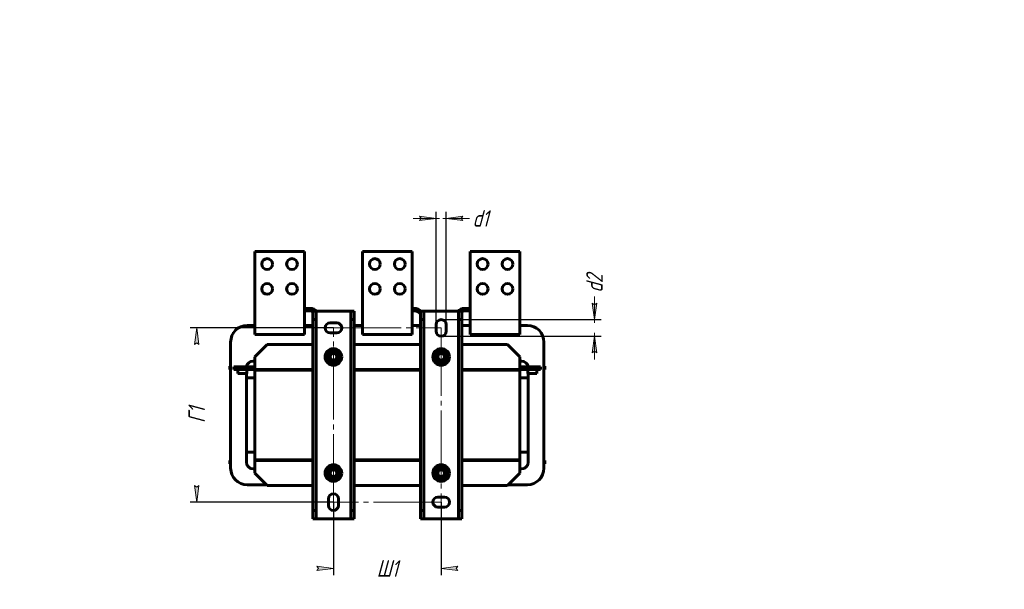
# Model space of a CAD drawing. Header units: millimetres. Extents: x 0 to 297, y 0 to 420.
# Tile 7 of 7: x 0 to 297, y 248 to 420. Entities that reach past the tile are written whole.
import ezdxf

# ---------------------------------------------------------------- set-up
doc = ezdxf.new("R2010")
doc.units = ezdxf.units.MM
for name, pattern in [('K5LT_AXLED', [24.9285717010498, 20.4285717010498, -1.5, 1.5, -1.5]), ('K5LT_BASIC', [0]), ('K5LT_THIN', [0])]:
    doc.linetypes.add(name, pattern=pattern)
doc.layers.add('Системный слой', color=7, linetype='Continuous')
doc.styles.add('KDIMTEXTSTYLE', font='GOST_AU.SHX', dxfattribs={"width": 0.96, "oblique": 15, "height": 5})
doc.dimstyles.new('KDIMSTYLE (0.25)', dxfattribs={"dimtxt": 5, "dimasz": 1, "dimexe": 2, "dimexo": 0, "dimgap": 1, "dimtad": 1, "dimlfac": 4, "dimtxsty": 'KDIMTEXTSTYLE', "dimsah": 1, "dimcen": 0, "dimdle": 1, "dimadec": 0, "dimazin": 0, "dimtfac": 0.667, "dimtmove": 0, "dimatfit": 3, "dimfxl": 1, "dimtvp": 1, "dimtolj": 1, "dimtzin": 0, "dimarcsym": 0})

# ---------------------------------------------------------------- blocks, each defined once
blk = doc.blocks.new('U87')
at = {"layer": 'Системный слой', "color": 150, "linetype": 'K5LT_BASIC', "lineweight": 60, "true_color": 0x0080ff}
for p, q in [((68.63821826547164, 327.8587390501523), (70.88821826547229, 327.8587390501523)), ((85.8882182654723, 327.8587390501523), (88.13821826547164, 327.8587390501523))]:
    blk.add_line(p, q, dxfattribs=at)
blk = doc.blocks.new('U88')
at = {"layer": 'Системный слой', "color": 150, "linetype": 'K5LT_BASIC', "lineweight": 60, "true_color": 0x0080ff}
for p, q in [((101.1382182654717, 327.8587390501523), (103.3882182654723, 327.8587390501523)), ((118.3882182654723, 327.8587390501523), (120.6382182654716, 327.8587390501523))]:
    blk.add_line(p, q, dxfattribs=at)
blk = doc.blocks.new('U89')
at = {"layer": 'Системный слой', "color": 150, "linetype": 'K5LT_BASIC', "lineweight": 60, "true_color": 0x0080ff}
for p, q in [((133.6382182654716, 327.8587390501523), (135.8882182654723, 327.8587390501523)), ((150.8882182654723, 327.8587390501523), (153.1382182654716, 327.8587390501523))]:
    blk.add_line(p, q, dxfattribs=at)
blk = doc.blocks.new('U90')
at = {"layer": 'Системный слой', "color": 150, "linetype": 'K5LT_BASIC', "lineweight": 60, "true_color": 0x0080ff}
for p, q in [((68.45172659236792, 315.6087390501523), (68.45487381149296, 315.6087390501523)), ((153.3215627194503, 315.6087390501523), (153.3247099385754, 315.6087390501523))]:
    blk.add_line(p, q, dxfattribs=at)
blk = doc.blocks.new('U91')
at = {"layer": 'Системный слой', "color": 150, "linetype": 'K5LT_BASIC', "lineweight": 60, "true_color": 0x0080ff}
for p, q in [((85.88821826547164, 287.1087390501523), (88.38821826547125, 287.1087390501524)), ((100.8882182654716, 287.1087390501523), (103.3882182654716, 287.1087390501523)), ((118.3882182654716, 287.1087390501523), (120.8882182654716, 287.1087390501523)), ((133.3882182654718, 287.1087390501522), (135.8882182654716, 287.1087390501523))]:
    blk.add_line(p, q, dxfattribs=at)
blk = doc.blocks.new('U92')
at = {"layer": 'Системный слой', "color": 150, "linetype": 'K5LT_BASIC', "lineweight": 60, "true_color": 0x0080ff}
for p, q in [((88.3882182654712, 279.6087390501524), (74.63821826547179, 279.6087390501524)), ((120.8882182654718, 279.6087390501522), (100.8882182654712, 279.6087390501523)), ((147.1382182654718, 279.6087390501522), (133.3882182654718, 279.6087390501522))]:
    blk.add_line(p, q, dxfattribs=at)
blk = doc.blocks.new('U93')
at = {"layer": 'Системный слой', "color": 150, "linetype": 'K5LT_BASIC', "lineweight": 60, "true_color": 0x0080ff}
for p, q in [((74.63821826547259, 322.1087390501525), (88.3882182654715, 322.1087390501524)), ((100.8882182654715, 322.1087390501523), (120.8882182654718, 322.1087390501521)), ((133.3882182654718, 322.1087390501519), (147.1382182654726, 322.1087390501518))]:
    blk.add_line(p, q, dxfattribs=at)
blk = doc.blocks.new('U94')
at = {"layer": 'Системный слой', "color": 150, "linetype": 'K5LT_BASIC', "lineweight": 60, "true_color": 0x0080ff}
for p, q in [((88.38821826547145, 314.6087390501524), (85.88821826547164, 314.6087390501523)), ((103.3882182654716, 314.6087390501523), (100.8882182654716, 314.6087390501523)), ((120.8882182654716, 314.6087390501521), (118.3882182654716, 314.6087390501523)), ((135.8882182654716, 314.6087390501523), (133.3882182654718, 314.6087390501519))]:
    blk.add_line(p, q, dxfattribs=at)
blk = doc.blocks.new('U95')
at = {"layer": 'Системный слой', "color": 150, "linetype": 'K5LT_BASIC', "lineweight": 60, "true_color": 0x0080ff}
for p, q in [((68.45172659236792, 286.1087390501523), (68.45487381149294, 286.1087390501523)), ((153.3215627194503, 286.1087390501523), (153.3247099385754, 286.1087390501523))]:
    blk.add_line(p, q, dxfattribs=at)
blk = doc.blocks.new('U96')
at = {"layer": 'Системный слой', "color": 150, "linetype": 'K5LT_BASIC', "lineweight": 60, "true_color": 0x0080ff}
for p, q in [((68.38821826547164, 287.1087390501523), (68.39071826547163, 287.1087390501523)), ((153.3857182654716, 287.1087390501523), (153.3882182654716, 287.1087390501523))]:
    blk.add_line(p, q, dxfattribs=at)
blk = doc.blocks.new('U97')
at = {"layer": 'Системный слой', "color": 150, "linetype": 'K5LT_BASIC', "lineweight": 60, "true_color": 0x0080ff}
for p, q in [((70.88821826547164, 287.3587390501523), (88.38821826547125, 287.3587390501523)), ((100.8882182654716, 287.3587390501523), (120.8882182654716, 287.3587390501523)), ((133.3882182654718, 287.3587390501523), (150.8882182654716, 287.3587390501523))]:
    blk.add_line(p, q, dxfattribs=at)
blk = doc.blocks.new('U98')
at = {"layer": 'Системный слой', "color": 150, "linetype": 'K5LT_BASIC', "lineweight": 60, "true_color": 0x0080ff}
for p, q in [((70.88821826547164, 314.3587390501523), (88.38821826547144, 314.3587390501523)), ((100.8882182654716, 314.3587390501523), (120.8882182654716, 314.3587390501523)), ((133.3882182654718, 314.3587390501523), (150.8882182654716, 314.3587390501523))]:
    blk.add_line(p, q, dxfattribs=at)
blk = doc.blocks.new('U99')
at = {"layer": 'Системный слой', "color": 30, "linetype": 'K5LT_AXLED', "lineweight": 18, "true_color": 0xff8000}
for p, q in [((94.63821826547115, 274.6087390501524), (94.63821826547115, 327.1087390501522)), ((94.63821826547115, 327.1087390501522), (127.1382182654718, 327.1087390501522)), ((127.1382182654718, 327.1087390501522), (127.1382182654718, 274.6087390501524)), ((127.1382182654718, 274.6087390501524), (94.63821826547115, 274.6087390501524))]:
    blk.add_line(p, q, dxfattribs=at)
blk = doc.blocks.new('KDIMARROW_01')
at = {"layer": 'Системный слой'}
blk.add_hatch(color=0, dxfattribs=at).paths.add_polyline_path([(-5, -0.6582624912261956), (0, 0), (-5, 0.658262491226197), (-4.5, 5.51091059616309e-16)])
at = {"layer": 'Системный слой', "color": 0, "linetype": 'K5LT_THIN', "lineweight": 18}
for p, q in [((-4.5, 5.51091059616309e-16), (-5, 0.658262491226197)), ((-5, 0.658262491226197), (0, 0)), ((0, 0), (-5, -0.6582624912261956)), ((-5, -0.6582624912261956), (-4.5, 5.51091059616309e-16)), ((0, 0), (-1, 0))]:
    blk.add_line(p, q, dxfattribs=at)
blk = doc.blocks.new('KDIMARROW_02')
at = {"layer": 'Системный слой'}
blk.add_hatch(color=0, dxfattribs=at).paths.add_polyline_path([(4.5, -5.51091059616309e-16), (5, 0.6582624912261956), (0, 0), (5, -0.658262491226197)])
at = {"layer": 'Системный слой', "color": 0, "linetype": 'K5LT_THIN', "lineweight": 18}
for p, q in [((0, 0), (-1, 0)), ((5, 0.6582624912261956), (0, 0)), ((0, 0), (5, -0.658262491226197)), ((0, 0), (7, -8.572527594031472e-16)), ((4.5, -5.51091059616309e-16), (5, 0.6582624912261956)), ((5, -0.658262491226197), (4.5, -5.51091059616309e-16))]:
    blk.add_line(p, q, dxfattribs=at)

msp = doc.modelspace()

# ---------------------------------------------------------------- linework, layer by layer
at = {"layer": 'Системный слой', "color": 150, "linetype": 'K5LT_BASIC', "lineweight": 60, "true_color": 0x0080ff}
for p, q in [((85.88821826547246, 350.1087390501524), (70.88821826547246, 350.1087390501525)), ((70.88821826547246, 350.1087390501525), (70.88821826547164, 328.1087390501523)), ((85.88821826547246, 350.1087390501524), (85.88821826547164, 328.1087390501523)), ((118.3882182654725, 350.1087390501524), (103.3882182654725, 350.1087390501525)), ((103.3882182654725, 350.1087390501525), (103.3882182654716, 328.1087390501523)), ((118.3882182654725, 350.1087390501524), (118.3882182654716, 328.1087390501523)), ((150.8882182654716, 350.1087390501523), (135.8882182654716, 350.1087390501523)), ((135.8882182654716, 350.1087390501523), (135.8882182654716, 328.1087390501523)), ((150.8882182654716, 350.1087390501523), (150.8882182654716, 328.1087390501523)), ((85.88821826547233, 332.9902648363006), (87.62105444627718, 332.9902648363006)), ((118.3882182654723, 332.9902648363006), (119.0288740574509, 332.9902648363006)), ((135.8882182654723, 332.9902714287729), (134.1619078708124, 332.9902714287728)), ((85.88821826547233, 332.2402648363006), (87.62105444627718, 332.2402648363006)), ((88.38821826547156, 332.1087390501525), (89.38821826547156, 332.1087390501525)), ((88.38821826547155, 329.6087390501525), (88.38821826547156, 332.1087390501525)), ((89.38821826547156, 332.1087390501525), (99.88821826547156, 332.1087390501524)), ((89.38821826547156, 332.1087390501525), (89.38821826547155, 329.6087390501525)), ((99.88821826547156, 332.1087390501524), (100.8882182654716, 332.1087390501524)), ((99.88821826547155, 329.6087390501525), (99.88821826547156, 332.1087390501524)), ((100.8882182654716, 332.1087390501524), (100.8882182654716, 329.6087390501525)), ((118.3882182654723, 332.2402648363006), (119.0288740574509, 332.2402648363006)), ((120.8882182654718, 332.1087390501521), (121.8882182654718, 332.1087390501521)), ((120.8882182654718, 329.6087390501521), (120.8882182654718, 332.1087390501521)), ((121.8882182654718, 332.1087390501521), (121.8882182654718, 329.6087390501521)), ((132.3882182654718, 332.1087390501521), (121.8882182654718, 332.1087390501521)), ((132.3882182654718, 332.1087390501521), (133.3882182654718, 332.1087390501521)), ((132.3882182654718, 329.6087390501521), (132.3882182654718, 332.1087390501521)), ((133.3882182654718, 332.1087390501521), (133.3882182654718, 329.6087390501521)), ((135.8882182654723, 332.2402714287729), (134.1619078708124, 332.2402714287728)), ((70.88821826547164, 328.1087390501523), (70.88821826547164, 325.1087390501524)), ((85.88821826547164, 328.1087390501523), (85.88821826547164, 325.1087390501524)), ((88.38821826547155, 329.6087390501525), (88.38821826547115, 272.1087390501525)), ((89.38821826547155, 329.6087390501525), (88.38821826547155, 329.6087390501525)), ((89.38821826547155, 329.6087390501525), (89.38821826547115, 272.1087390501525)), ((95.63821826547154, 328.6087390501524), (93.63821826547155, 328.6087390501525)), ((100.8882182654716, 329.6087390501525), (99.88821826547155, 329.6087390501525)), ((99.88821826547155, 329.6087390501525), (99.88821826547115, 272.1087390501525)), ((100.8882182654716, 329.6087390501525), (100.8882182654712, 272.1087390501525)), ((103.3882182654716, 328.1087390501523), (103.3882182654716, 325.1087390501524)), ((118.3882182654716, 328.1087390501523), (118.3882182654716, 325.1087390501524)), ((121.8882182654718, 329.6087390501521), (120.8882182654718, 329.6087390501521)), ((120.8882182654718, 272.1087390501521), (120.8882182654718, 329.6087390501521)), ((121.8882182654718, 272.1087390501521), (121.8882182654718, 329.6087390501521)), ((125.6382182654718, 328.1087390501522), (125.6382182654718, 326.1087390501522)), ((128.6382182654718, 326.1087390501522), (128.6382182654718, 328.1087390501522)), ((132.3882182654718, 272.1087390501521), (132.3882182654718, 329.6087390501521)), ((133.3882182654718, 329.6087390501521), (132.3882182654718, 329.6087390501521)), ((133.3882182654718, 272.1087390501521), (133.3882182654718, 329.6087390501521)), ((135.8882182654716, 328.1087390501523), (135.8882182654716, 325.1087390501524)), ((150.8882182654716, 328.1087390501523), (150.8882182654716, 325.1087390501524)), ((85.88821826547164, 325.1087390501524), (70.88821826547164, 325.1087390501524)), ((93.63821826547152, 325.6087390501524), (95.63821826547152, 325.6087390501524)), ((118.3882182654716, 325.1087390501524), (103.3882182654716, 325.1087390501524)), ((150.8882182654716, 325.1087390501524), (135.8882182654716, 325.1087390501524)), ((63.63821826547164, 284.8587390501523), (63.63821826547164, 322.8587390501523)), ((74.63821826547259, 322.1087390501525), (70.88821826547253, 318.3587390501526)), ((150.8882182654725, 318.3587390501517), (147.1382182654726, 322.1087390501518)), ((158.1382182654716, 322.8587390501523), (158.1382182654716, 284.8587390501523)), ((70.8882182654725, 315.3587390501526), (70.88821826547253, 318.3587390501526)), ((92.96400685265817, 317.511479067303), (93.01568537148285, 318.4482488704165)), ((93.01568537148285, 318.4482488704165), (93.0673638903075, 319.3850186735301)), ((93.0673638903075, 319.3850186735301), (93.90446959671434, 319.8086486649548)), ((93.90446959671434, 319.8086486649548), (94.74157530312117, 320.2322786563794)), ((94.74157530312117, 320.2322786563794), (95.52700249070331, 319.7191388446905)), ((95.73894334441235, 320.0435418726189), (95.52700249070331, 319.7191388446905)), ((95.52700249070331, 319.7191388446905), (96.31242967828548, 319.2059990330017)), ((96.03380751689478, 319.8087345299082), (95.84117336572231, 319.5138829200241)), ((96.26075115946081, 318.2692292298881), (96.20907264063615, 317.3324594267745)), ((96.31242967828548, 319.2059990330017), (96.26075115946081, 318.2692292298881)), ((125.4640068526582, 317.511479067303), (125.5156853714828, 318.4482488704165)), ((125.5156853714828, 318.4482488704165), (125.5673638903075, 319.3850186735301)), ((125.5673638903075, 319.3850186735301), (126.4044695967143, 319.8086486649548)), ((126.4044695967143, 319.8086486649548), (127.2415753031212, 320.2322786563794)), ((127.2415753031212, 320.2322786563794), (128.0270024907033, 319.7191388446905)), ((128.2389433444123, 320.0435418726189), (128.0270024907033, 319.7191388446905)), ((128.0270024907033, 319.7191388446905), (128.8124296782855, 319.2059990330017)), ((128.5338075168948, 319.8087345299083), (128.3411733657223, 319.5138829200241)), ((128.7607511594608, 318.2692292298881), (128.7090726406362, 317.3324594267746)), ((128.8124296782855, 319.2059990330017), (128.7607511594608, 318.2692292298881)), ((150.8882182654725, 315.3587390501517), (150.8882182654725, 318.3587390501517)), ((63.38821826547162, 315.6087390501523), (63.63821826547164, 315.6087390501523)), ((63.38821826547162, 314.6087390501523), (63.38821826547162, 315.6087390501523)), ((64.63821826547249, 314.6087390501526), (64.63821826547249, 315.3587390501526)), ((64.63821826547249, 315.3587390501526), (65.3882182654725, 315.3587390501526)), ((65.3882182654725, 315.3587390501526), (70.8882182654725, 315.3587390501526)), ((70.38821826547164, 317.1087390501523), (70.8882182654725, 317.1087390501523)), ((70.39071826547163, 317.1062390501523), (70.8882182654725, 317.1062390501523)), ((70.88821826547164, 314.6087390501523), (70.8882182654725, 315.3587390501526)), ((93.74943404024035, 316.998339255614), (92.96400685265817, 317.511479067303)), ((94.53486122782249, 316.4851994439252), (93.74943404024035, 316.998339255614)), ((95.37196693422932, 316.9088294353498), (94.53486122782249, 316.4851994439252)), ((96.20907264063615, 317.3324594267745), (95.37196693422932, 316.9088294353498)), ((126.2494340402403, 316.9983392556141), (125.4640068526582, 317.511479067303)), ((127.0348612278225, 316.4851994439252), (126.2494340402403, 316.9983392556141)), ((127.8719669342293, 316.9088294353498), (127.0348612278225, 316.4851994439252)), ((128.7090726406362, 317.3324594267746), (127.8719669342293, 316.9088294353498)), ((150.8882182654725, 317.1087390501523), (151.3882182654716, 317.1087390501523)), ((150.8882182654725, 317.1062390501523), (151.3857182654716, 317.1062390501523)), ((150.8882182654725, 315.3587390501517), (150.8882182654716, 314.6087390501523)), ((150.8882182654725, 315.3587390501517), (156.3882182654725, 315.3587390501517)), ((156.3882182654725, 315.3587390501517), (157.1382182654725, 315.3587390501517)), ((157.1382182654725, 314.6087390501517), (157.1382182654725, 315.3587390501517)), ((158.1382182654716, 315.6087390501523), (158.3882182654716, 315.6087390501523)), ((158.3882182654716, 315.6087390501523), (158.3882182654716, 314.6087390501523)), ((63.63821826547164, 314.6087390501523), (63.38821826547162, 314.6087390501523)), ((64.63821826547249, 314.6087390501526), (65.3882182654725, 314.6087390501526)), ((65.3882182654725, 314.6087390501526), (70.88821826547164, 314.6087390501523)), ((65.76321826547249, 313.3587390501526), (65.7632182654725, 314.6087390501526)), ((68.51321826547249, 313.3587390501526), (65.76321826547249, 313.3587390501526)), ((68.38821826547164, 286.6087390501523), (68.38821826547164, 313.3587390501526)), ((68.39071826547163, 312.1062390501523), (68.39071826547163, 313.3587390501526)), ((70.88821826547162, 312.1062390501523), (68.39071826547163, 312.1062390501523)), ((68.51321826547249, 313.3587390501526), (68.5132182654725, 314.6087390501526)), ((70.88821826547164, 314.6087390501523), (85.88821826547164, 314.6087390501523)), ((70.88821826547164, 314.6087390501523), (70.88821826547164, 314.3587390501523)), ((70.88821826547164, 314.3587390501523), (85.88821826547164, 314.3587390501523)), ((70.88821826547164, 314.3587390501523), (70.88821826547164, 287.3587390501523)), ((85.88821826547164, 314.6087390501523), (85.88821826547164, 314.3587390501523)), ((88.38571826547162, 314.6087390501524), (88.38571826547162, 314.3587390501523)), ((100.8907182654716, 314.3587390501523), (100.8907182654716, 314.6087390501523)), ((103.3882182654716, 314.6087390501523), (118.3882182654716, 314.6087390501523)), ((103.3882182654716, 314.6087390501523), (103.3882182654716, 314.3587390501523)), ((103.3882182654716, 314.3587390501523), (118.3882182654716, 314.3587390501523)), ((118.3882182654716, 314.6087390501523), (118.3882182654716, 314.3587390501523)), ((120.8857182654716, 314.6087390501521), (120.8857182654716, 314.3587390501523)), ((133.3907182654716, 314.3587390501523), (133.3907182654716, 314.6087390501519)), ((135.8882182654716, 314.6087390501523), (150.8882182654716, 314.6087390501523)), ((135.8882182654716, 314.6087390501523), (135.8882182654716, 314.3587390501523)), ((135.8882182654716, 314.3587390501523), (150.8882182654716, 314.3587390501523)), ((150.8882182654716, 314.6087390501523), (156.3882182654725, 314.6087390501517)), ((150.8882182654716, 314.6087390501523), (150.8882182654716, 314.3587390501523)), ((150.8882182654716, 314.3587390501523), (150.8882182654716, 287.3587390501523)), ((153.3857182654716, 312.1062390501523), (150.8882182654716, 312.1062390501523)), ((153.2632182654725, 313.3587390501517), (153.2632182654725, 314.6087390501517)), ((156.0132182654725, 313.3587390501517), (153.2632182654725, 313.3587390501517)), ((153.3857182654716, 313.3587390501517), (153.3857182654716, 312.1062390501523)), ((153.3882182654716, 313.3587390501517), (153.3882182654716, 286.6087390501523)), ((156.0132182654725, 313.3587390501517), (156.0132182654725, 314.6087390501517)), ((156.3882182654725, 314.6087390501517), (157.1382182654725, 314.6087390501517)), ((158.3882182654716, 314.6087390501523), (158.1382182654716, 314.6087390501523)), ((68.39071826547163, 286.6112390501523), (68.39071826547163, 289.6112390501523)), ((68.39071826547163, 289.6112390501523), (70.88821826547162, 289.6112390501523)), ((150.8882182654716, 289.6112390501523), (153.3857182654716, 289.6112390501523)), ((153.3857182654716, 289.6112390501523), (153.3857182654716, 286.6112390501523)), ((63.38821826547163, 287.1087390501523), (63.63821826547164, 287.1087390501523)), ((63.38821826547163, 286.1087390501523), (63.38821826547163, 287.1087390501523)), ((63.63821826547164, 286.1087390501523), (63.38821826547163, 286.1087390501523)), ((70.88821826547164, 287.3587390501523), (85.88821826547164, 287.3587390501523)), ((70.88821826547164, 287.3587390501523), (70.8882182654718, 287.1087390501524)), ((70.8882182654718, 286.3587390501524), (70.8882182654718, 287.1087390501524)), ((70.8882182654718, 287.1087390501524), (85.88821826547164, 287.1087390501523)), ((70.8882182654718, 286.3587390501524), (70.8882182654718, 283.3587390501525)), ((85.88821826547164, 287.3587390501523), (85.88821826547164, 287.1087390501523)), ((88.38571826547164, 287.3587390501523), (88.38571826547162, 287.1087390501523)), ((93.90446959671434, 284.8086486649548), (94.74157530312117, 285.2322786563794)), ((94.74157530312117, 285.2322786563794), (95.52700249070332, 284.7191388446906)), ((100.8907182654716, 287.1087390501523), (100.8907182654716, 287.3587390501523)), ((103.3882182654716, 287.3587390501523), (118.3882182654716, 287.3587390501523)), ((103.3882182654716, 287.3587390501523), (103.3882182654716, 287.1087390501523)), ((103.3882182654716, 287.1087390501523), (118.3882182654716, 287.1087390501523)), ((118.3882182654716, 287.3587390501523), (118.3882182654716, 287.1087390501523)), ((120.8857182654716, 287.3587390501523), (120.8857182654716, 287.1087390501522)), ((126.4044695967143, 284.8086486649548), (127.2415753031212, 285.2322786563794)), ((127.2415753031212, 285.2322786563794), (128.0270024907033, 284.7191388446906)), ((133.3907182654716, 287.1087390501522), (133.3907182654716, 287.3587390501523)), ((135.8882182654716, 287.3587390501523), (150.8882182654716, 287.3587390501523)), ((135.8882182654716, 287.3587390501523), (135.8882182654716, 287.1087390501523)), ((135.8882182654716, 287.1087390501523), (150.8882182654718, 287.1087390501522)), ((150.8882182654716, 287.3587390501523), (150.8882182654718, 287.1087390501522)), ((150.8882182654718, 287.1087390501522), (150.8882182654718, 286.3587390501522)), ((150.8882182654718, 286.3587390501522), (150.8882182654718, 283.3587390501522)), ((158.1382182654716, 287.1087390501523), (158.3882182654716, 287.1087390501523)), ((158.3882182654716, 286.1087390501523), (158.1382182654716, 286.1087390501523)), ((158.3882182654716, 287.1087390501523), (158.3882182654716, 286.1087390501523)), ((70.8882182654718, 284.6087390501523), (70.38821826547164, 284.6087390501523)), ((70.8882182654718, 284.6112390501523), (70.39071826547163, 284.6112390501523)), ((70.8882182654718, 283.3587390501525), (74.63821826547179, 279.6087390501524)), ((92.96400685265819, 282.511479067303), (93.01568537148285, 283.4482488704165)), ((93.74943404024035, 281.9983392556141), (92.96400685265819, 282.511479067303)), ((93.01568537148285, 283.4482488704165), (93.0673638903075, 284.3850186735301)), ((93.0673638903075, 284.3850186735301), (93.90446959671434, 284.8086486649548)), ((96.20907264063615, 282.3324594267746), (95.37196693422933, 281.9088294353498)), ((95.73894334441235, 285.0435418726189), (95.52700249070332, 284.7191388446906)), ((95.52700249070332, 284.7191388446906), (96.31242967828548, 284.2059990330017)), ((96.0338075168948, 284.8087345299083), (95.84117336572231, 284.5138829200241)), ((96.26075115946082, 283.2692292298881), (96.20907264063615, 282.3324594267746)), ((96.31242967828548, 284.2059990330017), (96.26075115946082, 283.2692292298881)), ((125.4640068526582, 282.511479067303), (125.5156853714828, 283.4482488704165)), ((126.2494340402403, 281.9983392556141), (125.4640068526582, 282.511479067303)), ((125.5156853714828, 283.4482488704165), (125.5673638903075, 284.3850186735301)), ((125.5673638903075, 284.3850186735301), (126.4044695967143, 284.8086486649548)), ((128.7090726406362, 282.3324594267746), (127.8719669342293, 281.9088294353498)), ((128.2389433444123, 285.0435418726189), (128.0270024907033, 284.7191388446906)), ((128.0270024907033, 284.7191388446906), (128.8124296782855, 284.2059990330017)), ((128.5338075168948, 284.8087345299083), (128.3411733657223, 284.5138829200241)), ((128.7607511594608, 283.2692292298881), (128.7090726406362, 282.3324594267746)), ((128.8124296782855, 284.2059990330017), (128.7607511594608, 283.2692292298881)), ((147.1382182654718, 279.6087390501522), (150.8882182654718, 283.3587390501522)), ((151.3857182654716, 284.6112390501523), (150.8882182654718, 284.6112390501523)), ((151.3882182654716, 284.6087390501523), (150.8882182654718, 284.6087390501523)), ((74.38821826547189, 279.8587390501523), (68.63821826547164, 279.8587390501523)), ((94.5348612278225, 281.4851994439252), (93.74943404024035, 281.9983392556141)), ((95.37196693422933, 281.9088294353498), (94.5348612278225, 281.4851994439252)), ((127.0348612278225, 281.4851994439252), (126.2494340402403, 281.9983392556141)), ((127.8719669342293, 281.9088294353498), (127.0348612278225, 281.4851994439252)), ((153.1382182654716, 279.8587390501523), (147.3882182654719, 279.8587390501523)), ((93.13821826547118, 275.6087390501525), (93.13821826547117, 273.6087390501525)), ((96.13821826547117, 273.6087390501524), (96.13821826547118, 275.6087390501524)), ((128.1382182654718, 276.1087390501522), (126.1382182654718, 276.1087390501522)), ((88.38821826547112, 269.6087390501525), (88.38821826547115, 272.1087390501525)), ((88.38821826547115, 272.1087390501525), (89.38821826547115, 272.1087390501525)), ((89.38821826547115, 272.1087390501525), (89.38821826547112, 269.6087390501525)), ((99.88821826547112, 269.6087390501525), (99.88821826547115, 272.1087390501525)), ((99.88821826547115, 272.1087390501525), (100.8882182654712, 272.1087390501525)), ((100.8882182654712, 272.1087390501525), (100.8882182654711, 269.6087390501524)), ((120.8882182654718, 269.6087390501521), (120.8882182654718, 272.1087390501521)), ((120.8882182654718, 272.1087390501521), (121.8882182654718, 272.1087390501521)), ((121.8882182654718, 272.1087390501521), (121.8882182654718, 269.6087390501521)), ((126.1382182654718, 273.1087390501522), (128.1382182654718, 273.1087390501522)), ((132.3882182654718, 272.1087390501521), (133.3882182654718, 272.1087390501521)), ((132.3882182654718, 269.6087390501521), (132.3882182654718, 272.1087390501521)), ((133.3882182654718, 272.1087390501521), (133.3882182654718, 269.6087390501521)), ((89.38821826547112, 269.6087390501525), (88.38821826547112, 269.6087390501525)), ((89.38821826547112, 269.6087390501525), (99.88821826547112, 269.6087390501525)), ((100.8882182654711, 269.6087390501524), (99.88821826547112, 269.6087390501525)), ((121.8882182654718, 269.6087390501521), (120.8882182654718, 269.6087390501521)), ((132.3882182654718, 269.6087390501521), (121.8882182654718, 269.6087390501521)), ((133.3882182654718, 269.6087390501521), (132.3882182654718, 269.6087390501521))]:
    msp.add_line(p, q, dxfattribs=at)
for centre, radius in [((74.63821826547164, 346.3587390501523), 1.625000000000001), ((82.13821826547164, 346.3587390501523), 1.625000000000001), ((107.1382182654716, 346.3587390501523), 1.625000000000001), ((114.6382182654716, 346.3587390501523), 1.625000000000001), ((139.6382182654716, 346.3587390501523), 1.625000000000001), ((147.1382182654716, 346.3587390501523), 1.625000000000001), ((74.63821826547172, 338.8587390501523), 1.625), ((82.13821826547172, 338.8587390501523), 1.625), ((107.1382182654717, 338.8587390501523), 1.625), ((114.6382182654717, 338.8587390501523), 1.625), ((139.6382182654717, 338.8587390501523), 1.625), ((147.1382182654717, 338.8587390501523), 1.625), ((94.6382182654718, 318.3587390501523), 2.5), ((127.1382182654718, 318.3587390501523), 2.5), ((94.63821826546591, 318.3587390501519), 1.25), ((94.63821826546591, 318.3587390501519), 1.000000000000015), ((127.1382182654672, 318.358739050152), 1.25), ((127.1382182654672, 318.358739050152), 1.000000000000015), ((94.6382182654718, 283.3587390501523), 2.5), ((127.1382182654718, 283.3587390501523), 2.5), ((94.6382182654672, 283.358739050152), 1.25), ((94.6382182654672, 283.358739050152), 1.000000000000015), ((127.1382182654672, 283.358739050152), 1.25), ((127.1382182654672, 283.358739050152), 1.000000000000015)]:
    msp.add_circle(centre, radius, dxfattribs=at)
for centre, radius, start, end in [((87.6210544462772, 330.1152648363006), 2.875000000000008, 43.89845000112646, 90), ((119.0288740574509, 330.1152648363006), 2.874999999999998, 43.8984500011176, 90), ((134.1619078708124, 330.1152714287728), 2.874999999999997, 90, 136.1017323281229), ((87.6210544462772, 330.1152648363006), 2.12499999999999, 68.83725549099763, 90), ((119.0288740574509, 330.1152648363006), 2.125000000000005, 28.95673925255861, 90), ((134.1619078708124, 330.1152714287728), 2.125, 90, 111.3515428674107), ((68.63821826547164, 322.8587390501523), 5.000000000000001, 90, 180), ((88.13821826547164, 322.8587390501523), 5.000000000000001, 87.13401601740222, 90), ((93.63821826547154, 327.1087390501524), 1.500000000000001, 90, 270), ((95.63821826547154, 327.1087390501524), 1.500000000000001, 270, 90), ((101.1382182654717, 322.8587390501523), 5.000000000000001, 90, 92.86598398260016), ((120.6382182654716, 322.8587390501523), 5.000000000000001, 87.13401601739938, 90), ((127.1382182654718, 328.1087390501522), 1.5, 0, 180), ((133.6382182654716, 322.8587390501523), 5.000000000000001, 90, 92.8659839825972), ((153.1382182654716, 322.8587390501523), 5.000000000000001, 0, 90), ((127.1382182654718, 326.1087390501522), 1.5, 180, 0), ((94.6382182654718, 318.3587390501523), 2.0125, 56.84238035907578, 46.09533463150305), ((94.63821826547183, 318.3587390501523), 1.625, 176.8423803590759, 236.8423803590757), ((94.63821826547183, 318.3587390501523), 1.625, 116.8423803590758, 176.8423803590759), ((94.63821826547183, 318.3587390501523), 1.625, 56.84238035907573, 116.8423803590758), ((94.63821826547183, 318.3587390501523), 1.625, 296.8423803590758, 356.8423803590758), ((94.63821826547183, 318.3587390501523), 1.625, 356.8423803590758, 56.84238035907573), ((94.6382182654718, 318.3587390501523), 2.0125, 46.09533463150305, 56.84238035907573), ((127.1382182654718, 318.3587390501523), 2.0125, 56.84238035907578, 46.09533463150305), ((127.1382182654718, 318.3587390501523), 1.625, 176.8423803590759, 236.8423803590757), ((127.1382182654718, 318.3587390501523), 1.625, 116.8423803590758, 176.8423803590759), ((127.1382182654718, 318.3587390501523), 1.625, 56.84238035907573, 116.8423803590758), ((127.1382182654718, 318.3587390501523), 1.625, 296.8423803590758, 356.8423803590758), ((127.1382182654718, 318.3587390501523), 1.625, 356.8423803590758, 56.84238035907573), ((127.1382182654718, 318.3587390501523), 2.0125, 46.09533463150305, 56.84238035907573), ((70.38821826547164, 315.1087390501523), 2, 90, 172.8192442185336), ((70.39071826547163, 315.1062390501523), 1.999999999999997, 90, 172.74705257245), ((94.63821826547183, 318.3587390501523), 1.625, 236.8423803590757, 296.8423803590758), ((127.1382182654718, 318.3587390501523), 1.625, 236.8423803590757, 296.8423803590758), ((151.3857182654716, 315.1062390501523), 1.999999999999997, 7.252947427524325, 90), ((151.3882182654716, 315.1087390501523), 2, 7.18075578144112, 90), ((70.38821826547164, 286.6087390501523), 2, 180, 270), ((70.39071826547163, 286.6112390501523), 2, 180, 270), ((94.6382182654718, 283.3587390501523), 2.0125, 56.84238035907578, 46.09533463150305), ((127.1382182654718, 283.3587390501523), 2.0125, 56.84238035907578, 46.09533463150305), ((151.3857182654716, 286.6112390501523), 1.999999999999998, 270, 0), ((151.3882182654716, 286.6087390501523), 2, 270, 359.9999999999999), ((68.63821826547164, 284.8587390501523), 5.000000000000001, 180, 270), ((94.63821826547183, 283.3587390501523), 1.625, 176.8423803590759, 236.8423803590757), ((94.63821826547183, 283.3587390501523), 1.625, 116.8423803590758, 176.8423803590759), ((94.63821826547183, 283.3587390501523), 1.625, 56.84238035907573, 116.8423803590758), ((94.63821826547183, 283.3587390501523), 1.625, 296.8423803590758, 356.8423803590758), ((94.63821826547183, 283.3587390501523), 1.625, 356.8423803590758, 56.84238035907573), ((94.6382182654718, 283.3587390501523), 2.0125, 46.09533463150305, 56.84238035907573), ((127.1382182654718, 283.3587390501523), 1.625, 176.8423803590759, 236.8423803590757), ((127.1382182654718, 283.3587390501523), 1.625, 116.8423803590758, 176.8423803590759), ((127.1382182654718, 283.3587390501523), 1.625, 56.84238035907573, 116.8423803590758), ((127.1382182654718, 283.3587390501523), 1.625, 296.8423803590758, 356.8423803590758), ((127.1382182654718, 283.3587390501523), 1.625, 356.8423803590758, 56.84238035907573), ((127.1382182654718, 283.3587390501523), 2.0125, 46.09533463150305, 56.84238035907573), ((153.1382182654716, 284.8587390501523), 5.000000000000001, 270, 0), ((94.63821826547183, 283.3587390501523), 1.625, 236.8423803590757, 296.8423803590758), ((127.1382182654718, 283.3587390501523), 1.625, 236.8423803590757, 296.8423803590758), ((94.63821826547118, 275.6087390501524), 1.5, 359.9999999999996, 179.9999999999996), ((94.63821826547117, 273.6087390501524), 1.5, 179.9999999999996, 359.9999999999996), ((126.1382182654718, 274.6087390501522), 1.500000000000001, 90, 270), ((128.1382182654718, 274.6087390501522), 1.500000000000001, 270, 90)]:
    msp.add_arc(centre, radius, start, end, dxfattribs=at)

# ---------------------------------------------------------------- block references
at = {"layer": 'Системный слой'}
for name in ['U87', 'U99', 'U88', 'U89', 'U93', 'U90', 'U98', 'U94', 'U96', 'U95', 'U97', 'U91', 'U92']:
    msp.add_blockref(name, (0, 0), dxfattribs=at)

# ---------------------------------------------------------------- dimensions: what is measured, and where the dimension line sits
at = {"layer": 'Системный слой', "color": 7}
for base, p1, p2, location, text, override in [((128.6382182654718, 360.1087390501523), (125.6382182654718, 328.1087390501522), (128.6382182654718, 328.1087390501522), (138.9956139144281, 360.1087390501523), '\\H5.0;\\W0.965;\\Q15;\\H5.0;\\W0.965;\\Q15;\\Q15;d1', {"dimexo": 0, "dimblk1": 'KDIMARROW_02', "dimblk2": 'KDIMARROW_02', "dimse1": 0, "dimse2": 0, "dimclrt": 7, "dimtolj": 1}), ((94.63821826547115, 254.6087390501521), (127.1382182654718, 274.6087390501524), (94.63821826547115, 274.6087390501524), (110.8882182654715, 254.6087390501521), '\\H5.0;\\W0.965;\\Q15;\\H5.0;\\W0.965;\\Q15;\\Q15;Ш1', {"dimexo": 0, "dimblk1": 'KDIMARROW_01', "dimblk2": 'KDIMARROW_01', "dimse1": 0, "dimse2": 0, "dimclrt": 7, "dimtolj": 1})]:
    msp.add_linear_dim(base=base, p1=p1, p2=p2, location=location, text=text, dimstyle='KDIMSTYLE (0.25)', override=override, dxfattribs=at).render()
for base, p1, p2, location, text, override in [((173.3882182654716, 329.6087390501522), (127.1382182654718, 324.6087390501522), (127.1382182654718, 329.6087390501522), (173.3882182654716, 340.4953013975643), '\\H5.0;\\W0.965;\\Q15;\\H5.0;\\W0.965;\\Q15;\\Q15;d2', {"dimexo": 0, "dimblk1": 'KDIMARROW_02', "dimblk2": 'KDIMARROW_02', "dimse1": 0, "dimse2": 0, "dimclrt": 7, "dimtolj": 1}), ((53.38821826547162, 327.1087390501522), (94.63821826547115, 274.6087390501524), (94.63821826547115, 327.1087390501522), (53.38821826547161, 300.8587390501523), '\\H5.0;\\W0.965;\\Q15;\\H5.0;\\W0.965;\\Q15;\\Q15;Г1', {"dimexo": 0, "dimblk1": 'KDIMARROW_01', "dimblk2": 'KDIMARROW_01', "dimse1": 0, "dimse2": 0, "dimclrt": 7, "dimtolj": 1})]:
    msp.add_linear_dim(base=base, p1=p1, p2=p2, angle=90, location=location, text=text, dimstyle='KDIMSTYLE (0.25)', override=override, dxfattribs=at).render()

doc.saveas('drawing.dxf')
